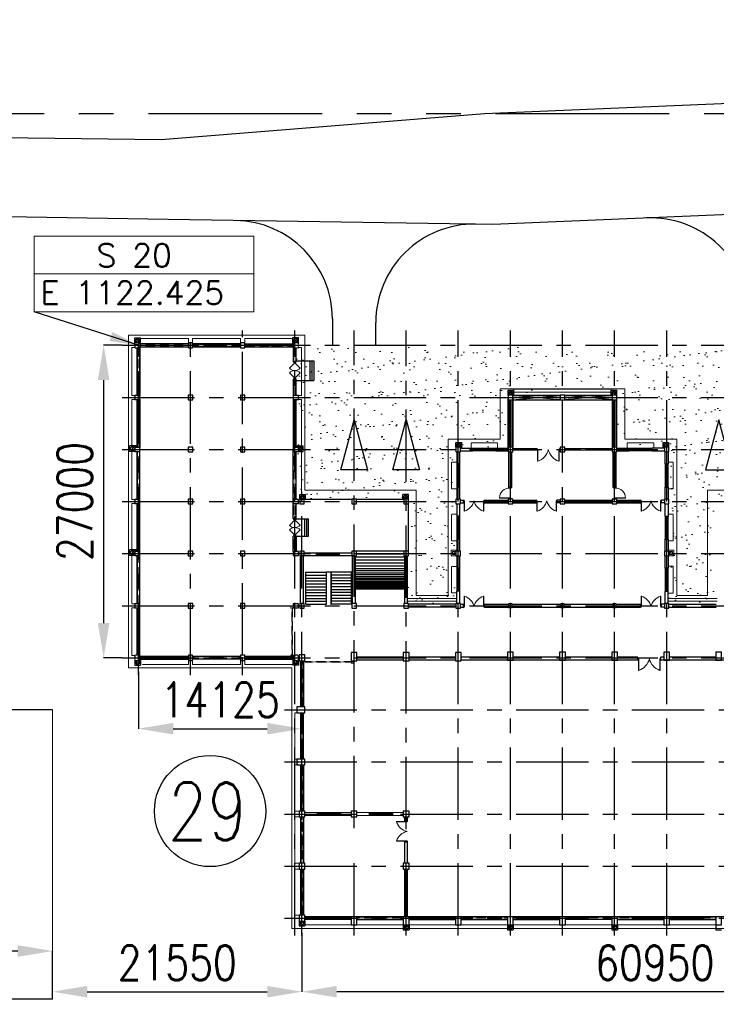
# Model space of a CAD drawing. Header units: inches. Extents: x -4968858 to -265257, y -220693 to 1871410.
# Tile 11 of 256: x -2194276 to -2134105, y 867905 to 952974. Entities that reach past the tile are written whole.
import ezdxf

# ---------------------------------------------------------------- set-up
doc = ezdxf.new("R2010")
doc.units = ezdxf.units.IN
doc.header["$MEASUREMENT"] = 0
doc.header["$PDSIZE"] = 0.25
for name, pattern in [('CENTERX2', [4, 2.5, -0.5, 0.5, -0.5]), ('CONTINOUS', [0]), ('DASHED', [0.75, 0.5, -0.25]), ('HIDDEN', [0.375, 0.25, -0.125]), ('PHANTOM', [2.5, 1.25, -0.25, 0.25, -0.25, 0.25, -0.25])]:
    doc.linetypes.add(name, pattern=pattern)
for name, color, linetype, lineweight in [('5', 6, 'Continuous', 25), ('CHAJJA', 2, 'DASHED', 13), ('DOOR', 9, 'Continuous', 0), ('fg', 6, 'HIDDEN', 13), ('GLEZING', 131, 'Continuous', 13), ('Level', 9, 'Continuous', 0), ('P', 250, 'Continuous', 100), ('plinth protection wall', 106, 'Continuous', 9), ('RS', 9, 'HIDDEN', 0), ('RWDP', 8, 'Continuous', 13), ('SCHEDULE', 7, 'Continuous', 9), ('Window', 9, 'Continuous', 0)]:
    doc.layers.add(name, color=color, linetype=linetype, lineweight=lineweight)
for name, color, linetype in [('DIM', 2, 'Continuous'), ('Existing Units', 253, 'Continuous'), ('GRID', 8, 'Continuous'), ('grid-20m', 53, 'Continuous'), ('HATCH', 9, 'Continuous'), ('RENF.', 6, 'Continuous'), ('text', 7, 'Continuous'), ('WALL', 6, 'Continuous')]:
    doc.layers.add(name, color=color, linetype=linetype)
doc.styles.add('ROMAND', font='romans.shx', dxfattribs={"height": 250})
doc.styles.add('ROMANS', font='romans.shx', dxfattribs={"width": 0.8})
doc.styles.add('RS', font='romans.shx')
doc.styles.get("Standard").update_dxf_attribs({"font": 'romans.shx', "height": 1000})
doc.dimstyles.get("Standard").update_dxf_attribs({"dimtxt": 0.18, "dimasz": 0.18, "dimexe": 0.18, "dimexo": 0.0625, "dimgap": 0.09, "dimtad": 0, "dimtih": 1, "dimtoh": 1, "dimdec": 4, "dimzin": 0, "dimdsep": 46, "dimtxsty": 'Standard', "dimcen": 0.09, "dimadec": 0, "dimazin": 0, "dimtfac": 1, "dimtdec": 4, "dimtofl": 0, "dimtmove": 0, "dimatfit": 3, "dimfxl": 0, "dimtolj": 1, "dimtzin": 0, "dimarcsym": 0})

# ---------------------------------------------------------------- blocks, each defined once
blk = doc.blocks.new('*D89')
at = {"color": 4, "linetype": 'ByBlock', "lineweight": -2}
for p, q in [((-2169892, 874062), (-2169892, 868993)), ((-2108942, 874062), (-2108942, 868993)), ((-2111942, 868993), (-2166892, 868993))]:
    blk.add_line(p, q, dxfattribs=at)
at = {"color": 4, "linetype": 'CONTINOUS', "lineweight": 15}
for points in [[(-2166892, 869493), (-2166892, 868493), (-2169892, 868993)], [(-2111942, 869493), (-2111942, 868493), (-2108942, 868993)]]:
    blk.add_solid(points, dxfattribs=at)
at = {"layer": 'Defpoints', "color": 0, "linetype": 'CONTINOUS', "lineweight": 15}
for p in [(-2169892, 874062), (-2108942, 874062), (-2169892, 868993)]:
    blk.add_point(p, dxfattribs=at)
at = {"color": 2, "linetype": 'CONTINOUS', "lineweight": 15, "insert": (-2139417, 871493), "char_height": 3000, "attachment_point": 5, "style": 'ROMANS'}
blk.add_mtext('\\A1;60950', dxfattribs=at)
blk = doc.blocks.new('*D123')
at = {"color": 4, "linetype": 'ByBlock', "lineweight": -2}
for p, q in [((-2241442, 868344), (-2241442, 872511)), ((-2194442, 872511), (-2238442, 872511)), ((-2191442, 868344), (-2191442, 872511))]:
    blk.add_line(p, q, dxfattribs=at)
at = {"color": 4, "linetype": 'CONTINOUS', "lineweight": 15}
for points in [[(-2238442, 873011), (-2238442, 872011), (-2241442, 872511)], [(-2194442, 873011), (-2194442, 872011), (-2191442, 872511)]]:
    blk.add_solid(points, dxfattribs=at)
at = {"layer": 'Defpoints', "color": 0, "linetype": 'CONTINOUS', "lineweight": 15}
for p in [(-2241442, 872511), (-2241442, 868344), (-2191442, 868344)]:
    blk.add_point(p, dxfattribs=at)
at = {"color": 2, "linetype": 'CONTINOUS', "lineweight": 15, "insert": (-2216442, 875011), "char_height": 3000, "attachment_point": 5, "style": 'ROMANS'}
blk.add_mtext('\\A1;50000', dxfattribs=at)
blk = doc.blocks.new('*D124')
at = {"color": 4, "linetype": 'ByBlock', "lineweight": -2}
for p, q in [((-2191442, 893344), (-2196622, 893344)), ((-2196622, 890344), (-2196622, 871344)), ((-2191442, 868344), (-2196622, 868344))]:
    blk.add_line(p, q, dxfattribs=at)
at = {"color": 4, "linetype": 'CONTINOUS', "lineweight": 15}
for points in [[(-2197122, 890344), (-2196122, 890344), (-2196622, 893344)], [(-2197122, 871344), (-2196122, 871344), (-2196622, 868344)]]:
    blk.add_solid(points, dxfattribs=at)
at = {"layer": 'Defpoints', "color": 0, "linetype": 'CONTINOUS', "lineweight": 15}
for p in [(-2191442, 893344), (-2196622, 868344), (-2191442, 868344)]:
    blk.add_point(p, dxfattribs=at)
at = {"color": 2, "linetype": 'CONTINOUS', "lineweight": 15, "insert": (-2199122, 880844), "char_height": 3000, "attachment_point": 5, "rotation": 90, "style": 'ROMANS'}
blk.add_mtext('\\A1;25000', dxfattribs=at)
blk = doc.blocks.new('*D125')
at = {"color": 4, "linetype": 'ByBlock', "lineweight": -2}
for p, q in [((-2184017, 896625), (-2184017, 891716)), ((-2169892, 892516), (-2169892, 891716)), ((-2181017, 891717), (-2172892, 891717))]:
    blk.add_line(p, q, dxfattribs=at)
at = {"color": 4, "linetype": 'CONTINOUS', "lineweight": 15}
for points in [[(-2181017, 892217), (-2181017, 891217), (-2184017, 891717)], [(-2172892, 892217), (-2172892, 891217), (-2169892, 891717)]]:
    blk.add_solid(points, dxfattribs=at)
at = {"layer": 'Defpoints', "color": 0, "linetype": 'CONTINOUS', "lineweight": 15}
for p in [(-2184017, 896625), (-2169892, 892516), (-2169892, 891717)]:
    blk.add_point(p, dxfattribs=at)
at = {"color": 2, "linetype": 'CONTINOUS', "lineweight": 15, "insert": (-2176955, 894217), "char_height": 3000, "attachment_point": 5, "style": 'ROMANS'}
blk.add_mtext('\\A1;14125', dxfattribs=at)
blk = doc.blocks.new('*D126')
at = {"color": 4, "linetype": 'ByBlock', "lineweight": -2}
for p, q in [((-2185415, 924844), (-2187025, 924844)), ((-2187025, 921844), (-2187025, 900844)), ((-2185415, 897844), (-2187025, 897844))]:
    blk.add_line(p, q, dxfattribs=at)
at = {"color": 4, "linetype": 'CONTINOUS', "lineweight": 15}
for points in [[(-2187525, 921844), (-2186525, 921844), (-2187025, 924844)], [(-2187525, 900844), (-2186525, 900844), (-2187025, 897844)]]:
    blk.add_solid(points, dxfattribs=at)
at = {"layer": 'Defpoints', "color": 0, "linetype": 'CONTINOUS', "lineweight": 15}
for p in [(-2185415, 924844), (-2187025, 897844), (-2185415, 897844)]:
    blk.add_point(p, dxfattribs=at)
at = {"color": 2, "linetype": 'CONTINOUS', "lineweight": 15, "insert": (-2189525, 911344), "char_height": 3000, "attachment_point": 5, "rotation": 90, "style": 'ROMANS'}
blk.add_mtext('\\A1;27000', dxfattribs=at)
blk = doc.blocks.new('*D127')
at = {"color": 4, "linetype": 'ByBlock', "lineweight": -2}
for p, q in [((-2191442, 868344), (-2191442, 868994)), ((-2188442, 868993), (-2172892, 868993)), ((-2169892, 868994), (-2169892, 868994))]:
    blk.add_line(p, q, dxfattribs=at)
at = {"color": 4, "linetype": 'CONTINOUS', "lineweight": 15}
for points in [[(-2188442, 869493), (-2188442, 868493), (-2191442, 868993)], [(-2172892, 869493), (-2172892, 868493), (-2169892, 868993)]]:
    blk.add_solid(points, dxfattribs=at)
at = {"layer": 'Defpoints', "color": 0, "linetype": 'CONTINOUS', "lineweight": 15}
for p in [(-2169892, 868993), (-2169892, 868993), (-2191442, 868344)]:
    blk.add_point(p, dxfattribs=at)
at = {"color": 2, "linetype": 'CONTINOUS', "lineweight": 15, "insert": (-2180667, 871493), "char_height": 3000, "attachment_point": 5, "style": 'ROMANS'}
blk.add_mtext('\\A1;21550', dxfattribs=at)
blk = doc.blocks.new('900')
for p, q in [((-900, 0), (-848, 0)), ((-900, 0), (-900, -103)), ((-848, -103), (-848, 0)), ((0, 0), (-52, 0)), ((-52, -103), (-52, 0)), ((0, 0), (0, -103)), ((-900, -103), (-848, -103)), ((-79, -52), (-79, -900)), ((-79, -52), (-52, -52)), ((0, -103), (-52, -103)), ((-52, -103), (-52, -900)), ((-52, -900), (-79, -900))]:
    blk.add_line(p, q)
at = {"extrusion": (0, 0, -1)}
blk.add_arc((72, -124), 776, 270.44329, 1.53223, dxfattribs=at)
blk = doc.blocks.new('1200')
for p, q in [((-1200, 69), (-1131, 69)), ((-1131, 69), (-1131, -69)), ((0, 69), (-69, 69)), ((-69, 69), (-69, -69)), ((0, -69), (0, 69)), ((-1200, -69), (-1131, -69)), ((0, -69), (-69, -69))]:
    blk.add_line(p, q)
at = {"linetype": 'Continuous', "lineweight": -3}
blk.add_line((-1200, -69), (-1200, 69), dxfattribs=at)
at = {"ltscale": 10}
for p, q in [((-1131, 0), (-755, 374)), ((-1131, 0), (-757, -376)), ((-69, 0), (-445, 374)), ((-69, 0), (-443, -376))]:
    blk.add_line(p, q, dxfattribs=at)
for centre, start, end in [((-1131, 0), 314.84394, 44.84456), ((-69, 0), 135.1559, 225.15559)]:
    blk.add_arc(centre, 531, start, end, dxfattribs=at)
blk = doc.blocks.new('*O8686')
at = {"layer": 'SCHEDULE', "color": 253, "linetype": 'Continuous'}
for p, q in [((-1000, 529), (-942, 529)), ((-1000, 529), (-1000, 414)), ((-1000, 414), (-942, 414)), ((-942, 529), (-942, 414)), ((-912, 471), (-942, 471)), ((-942, 414), (-942, -529)), ((-912, 471), (-912, -529)), ((912, 471), (912, -529)), ((912, 471), (942, 471)), ((1000, 529), (942, 529)), ((942, 529), (942, 414)), ((1000, 414), (942, 414)), ((942, 414), (942, -529)), ((1000, 414), (1000, 529)), ((-942, -529), (-912, -529)), ((942, -529), (912, -529))]:
    blk.add_line(p, q, dxfattribs=at)
for centre, start, end in [((-1344, 781), 288.23273, 347.00637), ((1344, 781), 192.99363, 251.76727)]:
    blk.add_arc(centre, 1379, start, end, dxfattribs=at)
blk = doc.blocks.new('DINP1')
at = {"layer": 'SCHEDULE', "color": 253, "linetype": 'Continuous'}
blk.add_blockref('*O8686', (1000, -471.2625), dxfattribs=at)
blk = doc.blocks.new('DOOR2000')
at = {"layer": 'SCHEDULE', "color": 7, "linetype": 'Continuous'}
blk.add_blockref('DINP1', (-1000, 0), dxfattribs=at)
blk = doc.blocks.new('A$C5FA00455')
at = {"layer": 'GLEZING'}
h = blk.add_hatch(dxfattribs=at)
h.set_pattern_fill('AR-SAND', color=256, scale=1000, angle=180, style=0)
h.set_pattern_definition([(217.5, (871918.1, 444928.8), (62.9934, -1926.8238), [0, -1520, 0, -1700, 0, -1625]), (187.5, (871918, 444928.8), (-1769.777, -2822.146), [0, -820, 0, -1370, 0, -525]), (147.5, (873148.1, 444928.8), (-3114.142, -5.659), [0, -500, 0, -1800, 0, -2350]), (137.5, (873148, 444928.8), (-3006.1266, -877.6756), [0, -250, 0, -1180, 0, -1350])])
h.paths.add_polyline_path([(59950, -125), (59950, -13150), (59250, -13150), (58800, -13150), (49900, -13150), (49900, -22275), (45750, -22275), (45750, -8860), (45400, -8875), (41350, -8875), (41350, -4275), (31900, -4275), (31900, -4725), (31900, -8875), (27850, -8775), (27400, -8775), (27400, -22275), (23250, -22275), (23350, -13275), (13625, -13275), (13625, -200)])
at = {"layer": '5', "color": 6, "linetype": 'ByBlock'}
for p, q in [((32275, -22350), (31975, -22350)), ((31975, -22350), (31975, -22650)), ((31975, -22650), (32275, -22650)), ((32275, -22650), (32275, -22350)), ((36775, -22350), (36475, -22350)), ((36475, -22350), (36475, -22650)), ((36475, -22650), (36775, -22650)), ((36775, -22650), (36775, -22350)), ((41275, -22350), (40975, -22350)), ((40975, -22350), (40975, -22650)), ((40975, -22650), (41275, -22650)), ((41275, -22650), (41275, -22350))]:
    blk.add_line(p, q, dxfattribs=at)
at = {"layer": 'CHAJJA', "ltscale": 75}
for p, q in [((4325, 575), (175, 575)), ((4325, 225), (4325, 575)), ((8825, 575), (4675, 575)), ((4675, 225), (4675, 575)), ((8825, 200), (8825, 575)), ((13325, 575), (9175, 575)), ((9175, 200), (9175, 575)), ((-575, -200), (-575, -4325)), ((-325, -200), (-575, -200)), ((14075, -200), (14075, -4325)), ((-325, -4325), (-575, -4325)), ((-575, -4675), (-575, -8675)), ((-325, -4675), (-575, -4675)), ((14075, -4675), (14075, -8675)), ((28725, -8875), (28725, -8425)), ((28725, -8425), (31025, -8425)), ((31025, -8875), (31025, -8425)), ((42225, -8875), (42225, -8425)), ((42225, -8425), (44525, -8425)), ((44525, -8875), (44525, -8425)), ((-575, -9175), (-575, -13325)), ((14075, -9175), (14075, -12885)), ((27500, -10100), (27050, -10100)), ((27050, -12400), (27050, -10100)), ((45750, -10100), (46200, -10100)), ((46200, -12400), (46200, -10100)), ((27500, -12400), (27050, -12400)), ((45750, -12400), (46200, -12400)), ((-325, -13325), (-575, -13325)), ((-575, -13675), (-575, -17675)), ((-325, -13675), (-575, -13675)), ((27500, -14600), (27050, -14600)), ((27050, -16900), (27050, -14600)), ((45750, -14600), (46200, -14600)), ((46200, -16900), (46200, -14600)), ((27500, -16900), (27050, -16900)), ((45750, -16900), (46200, -16900)), ((-575, -18175), (-575, -22325)), ((-325, -18175), (-575, -18175)), ((27500, -19100), (27050, -19100)), ((27050, -21400), (27050, -19100)), ((45750, -19075), (46200, -19075)), ((46200, -21425), (46200, -19075)), ((27500, -21400), (27050, -21400)), ((45750, -21425), (46200, -21425)), ((-325, -22325), (-575, -22325)), ((-575, -22675), (-575, -26800)), ((-325, -22675), (-575, -22675)), ((-325, -26800), (-575, -26800)), ((4325, -27200), (4325, -27575)), ((4675, -27200), (4675, -27575)), ((8825, -27200), (8825, -27575)), ((4325, -27575), (325, -27575)), ((8825, -27575), (4675, -27575)), ((9175, -27225), (9175, -27575)), ((13325, -27575), (9175, -27575)), ((13500, -31750), (13500, -35750)), ((13675, -31750), (13500, -31750)), ((13675, -35750), (13500, -35750)), ((13500, -36250), (13500, -40250)), ((14000, -36250), (13500, -36250)), ((13875, -40250), (13500, -40250)), ((13875, -40750), (13500, -40750)), ((13500, -40760), (13500, -44750)), ((14000, -44750), (13500, -44750)), ((13500, -45250), (13500, -49250)), ((14000, -45250), (13500, -45250)), ((13875, -49250), (13500, -49250)), ((14375, -50075), (22875, -50075)), ((23375, -50075), (27625, -50075)), ((27625, -50075), (31875, -50075)), ((32375, -50075), (36625, -50075)), ((36375, -50075), (40875, -50075)), ((41375, -50075), (45625, -50075)), ((45375, -50075), (49875, -50075))]:
    blk.add_line(p, q, dxfattribs=at)
at = {"layer": 'CHAJJA', "ltscale": 150}
for p, q in [((13825, -200), (14075, -200)), ((13825, -4325), (14075, -4325)), ((13825, -4675), (14075, -4675))]:
    blk.add_line(p, q, dxfattribs=at)
at = {"layer": 'DIM'}
for points in [[(31925, -4700), (32325, -4700), (32325, -4300), (31925, -4300)], [(36425, -4700), (36825, -4700), (36825, -4300), (36425, -4300)], [(40925, -4700), (41325, -4700), (41325, -4300), (40925, -4300)], [(27425, -9200), (27825, -9200), (27825, -8800), (27425, -8800)], [(31925, -9200), (32325, -9200), (32325, -8800), (31925, -8800)], [(36425, -9200), (36825, -9200), (36825, -8800), (36425, -8800)], [(40925, -9200), (41325, -9200), (41325, -8800), (40925, -8800)], [(45425, -9200), (45825, -9200), (45825, -8800), (45425, -8800)], [(13925, -13700), (14325, -13700), (14325, -13300), (13925, -13300)], [(18425, -13700), (18825, -13700), (18825, -13300), (18425, -13300)], [(22925, -13700), (23325, -13700), (23325, -13300), (22925, -13300)], [(27425, -13700), (27825, -13700), (27825, -13300), (27425, -13300)], [(31925, -13700), (32325, -13700), (32325, -13300), (31925, -13300)], [(36425, -13700), (36825, -13700), (36825, -13300), (36425, -13300)], [(40925, -13700), (41325, -13700), (41325, -13300), (40925, -13300)], [(45425, -13700), (45825, -13700), (45825, -13300), (45425, -13300)], [(13925, -18200), (14325, -18200), (14325, -17800), (13925, -17800)], [(18425, -18200), (18825, -18200), (18825, -17800), (18425, -17800)], [(22925, -18200), (23325, -18200), (23325, -17800), (22925, -17800)], [(27425, -18200), (27825, -18200), (27825, -17800), (27425, -17800)], [(45425, -18200), (45825, -18200), (45825, -17800), (45425, -17800)], [(13925, -22700), (14325, -22700), (14325, -22300), (13925, -22300)], [(18425, -22700), (18825, -22700), (18825, -22300), (18425, -22300)], [(22925, -22700), (23325, -22700), (23325, -22300), (22925, -22300)], [(27425, -22700), (27825, -22700), (27825, -22300), (27425, -22300)], [(45425, -22700), (45825, -22700), (45825, -22300), (45425, -22300)]]:
    blk.add_lwpolyline(points, close=True, dxfattribs=at)
at = {"layer": 'fg', "ltscale": 75}
for p, q in [((4325, 50), (125, 50)), ((4675, 50), (8825, 50)), ((9175, 50), (13375, 50)), ((-50, -4325), (-50, -225)), ((50, -4325), (50, -225)), ((4325, -50), (125, -50)), ((4675, -50), (8825, -50)), ((9175, -50), (13375, -50)), ((13450, -1432), (13450, -225)), ((13550, -1432), (13550, -225)), ((13450, -4325), (13450, -2932)), ((13550, -4325), (13550, -2932)), ((-50, -8825), (-50, -4675)), ((50, -8825), (50, -4675)), ((13450, -8825), (13450, -4675)), ((13550, -8825), (13550, -4675)), ((-50, -13325), (-50, -9175)), ((50, -13325), (50, -9175)), ((13450, -13325), (13450, -9175)), ((13550, -13325), (13550, -9175)), ((32325, -8981), (34400, -8981)), ((32325, -9019), (34400, -9019)), ((40925, -8981), (36825, -8981)), ((40925, -9019), (36825, -9019)), ((-50, -17800), (-50, -13675)), ((50, -17800), (50, -13675)), ((13450, -15000), (13450, -13675)), ((13550, -15000), (13550, -13675)), ((13450, -17825), (13450, -16500)), ((13550, -17825), (13550, -16500)), ((-50, -22325), (-50, -18175)), ((50, -22325), (50, -18175)), ((-50, -26775), (-50, -22675)), ((50, -26775), (50, -22675)), ((125, -26950), (4325, -26950)), ((125, -27050), (4325, -27050)), ((4675, -26950), (8825, -26950)), ((4675, -27050), (8825, -27050)), ((9175, -26950), (13375, -26950)), ((9175, -27050), (13375, -27050)), ((14075, -31250), (14075, -27250)), ((14175, -31250), (14175, -27250)), ((14075, -35750), (14075, -31750)), ((14175, -35750), (14175, -31750)), ((14075, -40250), (14075, -36260)), ((14175, -40250), (14175, -36260)), ((14075, -44750), (14075, -40750)), ((14175, -44750), (14175, -40750)), ((14075, -49250), (14075, -45250)), ((14175, -49250), (14175, -45250)), ((18325, -49450), (14375, -49450)), ((18325, -49550), (14375, -49550)), ((22875, -49450), (18925, -49450)), ((22875, -49550), (18925, -49550)), ((27324, -49450), (23375, -49450)), ((27324, -49550), (23375, -49550)), ((31875, -49450), (27925, -49450)), ((31875, -49550), (27925, -49550)), ((36325, -49450), (32375, -49450)), ((36325, -49550), (32375, -49550)), ((40875, -49450), (36925, -49450)), ((40875, -49550), (36925, -49550)), ((45325, -49450), (41375, -49450)), ((45325, -49550), (41375, -49550)), ((49875, -49450), (45925, -49450)), ((49875, -49550), (45925, -49550))]:
    blk.add_line(p, q, dxfattribs=at)
for points in [[(13312, -26850), (13312, -22650), (13238, -22650), (13238, -26850)], [(18475, -27312), (14381, -27312), (14381, -27387), (18475, -27387)]]:
    blk.add_lwpolyline(points, close=True, dxfattribs=at)
at = {"layer": 'GLEZING', "color": 1}
for p, q in [((10937, 125), (11737, -125)), ((11737, 125), (10937, -125))]:
    blk.add_line(p, q, dxfattribs=at)
at = {"layer": 'GLEZING'}
for p, q in [((32425, -3885), (32425, -3800)), ((40825, -3885), (40825, -3800)), ((27010, -18200), (27010, -17700)), ((27010, -17700), (27500, -17700)), ((27125, -18085), (27125, -17815)), ((27125, -17815), (27425, -17815)), ((46240, -17700), (45750, -17700)), ((46125, -17815), (45825, -17815)), ((46125, -18085), (46125, -17815)), ((46240, -18200), (46240, -17700)), ((27425, -18200), (27010, -18200)), ((27425, -18085), (27125, -18085)), ((45825, -18085), (46125, -18085)), ((45825, -18200), (46240, -18200)), ((14375, -40375), (18375, -40375)), ((14375, -40625), (18375, -40625)), ((18875, -40375), (22875, -40375)), ((18875, -40625), (22875, -40625)), ((18325, -49375), (18325, -49625)), ((18925, -49375), (18925, -49625)), ((27324, -49375), (27324, -49625)), ((27925, -49373), (27925, -49623)), ((36325, -49375), (36325, -49625)), ((36926, -49373), (36926, -49623)), ((45325, -49375), (45325, -49625)), ((45926, -49373), (45926, -49623))]:
    blk.add_line(p, q, dxfattribs=at)
at = {"layer": 'GLEZING', "linetype": 'ByBlock', "ltscale": 25}
for p, q in [((32325, -8931), (34400, -8931)), ((32325, -9069), (34400, -9069)), ((34400, -9069), (34400, -8931)), ((40925, -8931), (36825, -8931)), ((40925, -9069), (36825, -9069))]:
    blk.add_line(p, q, dxfattribs=at)
at = {"layer": 'GLEZING', "color": 1}
for points in [[(10937, -125), (11737, -125), (11737, 125), (10937, 125)], [(32100, -12275), (32100, -9225), (32150, -9225), (32150, -12275)], [(41100, -12275), (41100, -9225), (41150, -9225), (41150, -12275)], [(32350, -13525), (34370, -13525), (34370, -13475), (32350, -13475)], [(40900, -13525), (36850, -13525), (36850, -13475), (40900, -13475)]]:
    blk.add_lwpolyline(points, close=True, dxfattribs=at)
at = {"layer": 'GRID', "linetype": 'CENTERX2', "ltscale": 2500}
for p, q in [((0, -28500), (0, 1281)), ((4500, -28500), (4500, 1281)), ((9000, -26805), (9000, 1281)), ((13500, -51000), (13500, 1281)), ((18625, -41722), (18625, 1281)), ((23125, -41808), (23125, 1281)), ((27625, -51000), (27625, 1281)), ((32125, -51000), (32125, 1281)), ((36625, -51000), (36625, 1281)), ((41125, -51000), (41125, 1281)), ((45625, -51000), (45625, 1281)), ((-1398, 0), (76575, 0)), ((-1398, -4500), (76575, -4500)), ((-1398, -9000), (76575, -9000)), ((14125, -51000), (14125, -12665)), ((-1398, -13500), (76575, -13500)), ((-1398, -18000), (76575, -18000)), ((-1398, -22500), (76575, -22500)), ((-1398, -27000), (76575, -27000)), ((9000, -28500), (9000, -26941)), ((12625, -31500), (76575, -31500)), ((12625, -36000), (76575, -36000)), ((12625, -40500), (76575, -40500)), ((18625, -51000), (18625, -43831)), ((23125, -51000), (23125, -43852)), ((12625, -45000), (76575, -45000)), ((12625, -49500), (76575, -49500))]:
    blk.add_line(p, q, dxfattribs=at)
at = {"layer": 'HATCH'}
for p, q in [((13625, -1332), (15147, -1332)), ((14815, -1332), (14815, -3032)), ((14981, -1332), (14981, -3032)), ((15147, -1332), (15147, -3032)), ((13625, -3032), (15147, -3032)), ((31925, -9000), (31925, -4500)), ((32000, -4700), (32000, -8800)), ((32250, -4700), (32250, -8800)), ((32325, -4300), (36425, -4300)), ((36425, -4700), (32325, -4300)), ((32325, -4700), (36425, -4300)), ((32325, -4500), (32325, -8800)), ((32325, -4700), (36425, -4700)), ((32350, -4475), (36400, -4475)), ((36825, -4300), (40925, -4300)), ((40925, -4700), (36825, -4300)), ((40925, -4300), (36825, -4700)), ((36825, -4700), (40925, -4700)), ((36850, -4475), (40900, -4475)), ((40925, -4700), (40925, -8800)), ((41025, -4700), (41025, -8800)), ((41225, -4700), (41225, -8800)), ((41325, -8800), (41325, -4700)), ((13625, -15000), (14697, -15000)), ((14365, -16500), (14365, -15000)), ((14531, -16500), (14531, -15000)), ((14697, -16500), (14697, -15000)), ((13625, -16500), (14697, -16500)), ((22925, -17800), (18825, -17800)), ((23000, -18305), (18750, -18305)), ((23000, -18565), (18750, -18565)), ((22800, -18045), (18850, -18045)), ((23000, -18825), (18750, -18825)), ((23000, -19085), (18750, -19085)), ((23000, -19305), (18750, -19305)), ((23000, -19495), (18750, -19495)), ((14450, -22365), (14450, -19615)), ((14450, -19615), (16200, -19615)), ((14450, -19865), (16200, -19865)), ((14450, -20115), (16200, -20115)), ((14450, -20365), (16200, -20365)), ((16650, -19595), (16200, -19595)), ((16200, -19595), (16200, -22385)), ((16630, -19615), (16220, -19615)), ((16220, -19615), (16220, -22385)), ((18400, -19615), (16350, -19615)), ((16630, -19615), (16630, -22385)), ((16650, -19595), (16650, -22385)), ((18400, -19865), (16650, -19865)), ((18400, -20115), (16650, -20115)), ((18400, -20365), (16650, -20365)), ((18400, -22365), (18400, -19615)), ((23000, -19685), (18750, -19685)), ((23000, -19845), (18750, -19845)), ((23000, -20005), (18750, -20005)), ((23000, -20135), (18750, -20135)), ((23000, -20257), (18750, -20257)), ((23000, -20395), (18750, -20395)), ((14450, -20615), (16200, -20615)), ((14450, -20865), (16200, -20865)), ((14450, -21115), (16200, -21115)), ((18400, -20615), (16650, -20615)), ((18400, -20865), (16650, -20865)), ((18400, -21115), (16650, -21115)), ((23000, -20485), (18750, -20485)), ((23000, -20575), (18750, -20575)), ((23000, -20665), (18750, -20665)), ((23000, -20755), (18750, -20755)), ((23000, -20815), (18750, -20815)), ((23000, -20875), (18750, -20875)), ((23000, -20935), (18750, -20935)), ((23000, -20995), (18750, -20995)), ((23000, -21035), (18750, -21035)), ((23000, -21075), (18750, -21075)), ((14450, -21365), (16200, -21365)), ((14450, -21615), (16200, -21615)), ((14450, -21865), (16200, -21865)), ((14450, -22115), (16200, -22115)), ((18400, -21365), (16650, -21365)), ((18400, -21615), (16650, -21615)), ((18400, -21865), (16650, -21865)), ((18400, -22115), (16650, -22115)), ((14450, -22365), (16200, -22365)), ((16200, -22385), (16220, -22385)), ((16650, -22385), (16630, -22385)), ((18400, -22365), (16650, -22365)), ((27400, -22365), (23350, -22365)), ((27400, -22615), (23350, -22615)), ((45850, -22365), (49900, -22365)), ((45850, -22615), (49900, -22615))]:
    blk.add_line(p, q, dxfattribs=at)
for points in [[(17466, -10765), (18623, -6429), (19780, -10765)], [(21962, -10765), (23119, -6429), (24276, -10765)], [(51281, -10765), (50124, -6429), (48967, -10765)]]:
    blk.add_lwpolyline(points, close=True, dxfattribs=at)
at = {"layer": 'plinth protection wall'}
for p, q in [((-875, 875), (14375, 875)), ((-875, -27875), (-875, 875)), ((14375, -12525), (14375, 875)), ((31250, -3775), (42000, -3775)), ((31250, -3775), (31250, -8125)), ((32425, -3800), (36425, -3800)), ((32425, -4050), (36425, -4050)), ((36425, -3800), (40825, -3800)), ((36425, -4050), (40825, -4050)), ((42000, -3775), (42000, -8125)), ((26750, -8125), (26750, -21615)), ((26750, -8125), (31250, -8125)), ((42000, -8125), (46500, -8125)), ((46500, -8125), (46500, -21615)), ((14375, -12525), (24000, -12525)), ((24000, -21615), (24000, -12525)), ((49150, -21615), (49150, -12525)), ((49150, -12525), (59200, -12525)), ((27500, -21865), (23250, -21865)), ((27500, -22115), (23250, -22115)), ((26750, -21615), (24000, -21615)), ((45750, -21865), (50000, -21865)), ((45750, -22115), (50000, -22115)), ((46500, -21615), (49150, -21615)), ((13250, -27875), (-875, -27875)), ((13250, -27875), (13250, -50375)), ((13250, -50375), (60000, -50375))]:
    blk.add_line(p, q, dxfattribs=at)
at = {"layer": 'RENF.', "linetype": 'HIDDEN'}
for points in [[(-325, -225), (125, -225), (125, 225), (-325, 225)], [(13375, -225), (13825, -225), (13825, 225), (13375, 225)], [(-325, -27225), (125, -27225), (125, -26775), (-325, -26775)], [(13375, -27225), (13825, -27225), (13825, -26775), (13375, -26775)]]:
    blk.add_lwpolyline(points, close=True, dxfattribs=at)
at = {"layer": 'RENF.'}
for points in [[(4675, 225), (4325, 225), (4325, -225), (4675, -225)], [(9175, 225), (8825, 225), (8825, -225), (9175, -225)], [(-325, -4325), (-325, -4675), (125, -4675), (125, -4325)], [(4300, -4700), (4700, -4700), (4700, -4300), (4300, -4300)], [(8800, -4700), (9200, -4700), (9200, -4300), (8800, -4300)], [(13375, -4325), (13375, -4675), (13825, -4675), (13825, -4325)], [(-325, -8825), (-325, -9175), (125, -9175), (125, -8825)], [(4300, -9200), (4700, -9200), (4700, -8800), (4300, -8800)], [(8800, -9200), (9200, -9200), (9200, -8800), (8800, -8800)], [(13375, -8825), (13375, -9175), (13825, -9175), (13825, -8825)], [(-325, -13325), (-325, -13675), (125, -13675), (125, -13325)], [(4300, -13700), (4700, -13700), (4700, -13300), (4300, -13300)], [(8800, -13700), (9200, -13700), (9200, -13300), (8800, -13300)], [(13375, -13325), (13375, -13675), (13825, -13675), (13825, -13325)], [(-325, -17825), (-325, -18175), (125, -18175), (125, -17825)], [(4300, -18200), (4700, -18200), (4700, -17800), (4300, -17800)], [(8800, -18200), (9200, -18200), (9200, -17800), (8800, -17800)], [(13375, -17825), (13375, -18175), (13825, -18175), (13825, -17825)], [(-325, -22325), (-325, -22675), (125, -22675), (125, -22325)], [(4300, -22700), (4700, -22700), (4700, -22300), (4300, -22300)], [(8800, -22700), (9200, -22700), (9200, -22300), (8800, -22300)], [(13375, -22325), (13375, -22675), (13825, -22675), (13825, -22325)], [(4675, -26775), (4325, -26775), (4325, -27225), (4675, -27225)], [(9175, -26775), (8825, -26775), (8825, -27225), (9175, -27225)], [(13875, -27250), (14375, -27250), (14375, -26750), (13875, -26750)], [(18375, -26550), (18375, -27250), (18875, -27250), (18875, -26550)], [(22875, -26550), (22875, -27250), (23375, -27250), (23375, -26550)], [(27375, -26550), (27375, -27250), (27875, -27250), (27875, -26550)], [(31875, -26500), (31875, -27200), (32375, -27200), (32375, -26500)], [(36375, -26500), (36375, -27200), (36875, -27200), (36875, -26500)], [(40875, -26500), (40875, -27200), (41375, -27200), (41375, -26500)], [(45375, -26500), (45375, -27200), (45875, -27200), (45875, -26500)], [(49875, -26500), (49875, -27200), (50375, -27200), (50375, -26500)], [(13675, -31750), (14375, -31750), (14375, -31250), (13675, -31250)], [(13675, -36250), (14375, -36250), (14375, -35750), (13675, -35750)], [(13875, -40750), (14375, -40750), (14375, -40250), (13875, -40250)], [(18375, -40750), (18875, -40750), (18875, -40250), (18375, -40250)], [(22875, -40750), (23375, -40750), (23375, -40250), (22875, -40250)], [(13875, -45250), (14375, -45250), (14375, -44750), (13875, -44750)], [(22875, -45250), (23375, -45250), (23375, -44750), (22875, -44750)], [(13875, -49750), (14375, -49750), (14375, -49250), (13875, -49250)], [(18375, -49375), (18375, -50075), (18875, -50075), (18875, -49375)], [(22875, -49375), (22875, -50075), (23375, -50075), (23375, -49375)], [(27375, -49375), (27375, -50075), (27875, -50075), (27875, -49375)], [(31875, -49375), (31875, -50075), (32375, -50075), (32375, -49375)], [(36375, -49375), (36375, -50075), (36875, -50075), (36875, -49375)], [(40875, -49375), (40875, -50075), (41375, -50075), (41375, -49375)], [(45375, -49375), (45375, -50075), (45875, -50075), (45875, -49375)], [(49875, -49375), (49875, -50075), (50375, -50075), (50375, -49375)]]:
    blk.add_lwpolyline(points, close=True, dxfattribs=at)
at = {"layer": 'RS', "linetype": 'ByBlock', "ltscale": 20}
for points in [[(13375, -22550), (13175, -22550), (13175, -22750)], [(13375, -26950), (13175, -26950), (13175, -26750)], [(18575, -27250), (18575, -27450), (18375, -27450)]]:
    blk.add_lwpolyline(points, dxfattribs=at)
at = {"layer": 'RWDP'}
for centre in [(-66, 340), (13553, 353), (32153, -4150), (41106, -4150), (-450, -8937), (13950, -8963), (27651, -8675), (45605, -8677), (14189, -13175), (23100, -13175), (-450, -17937), (27300, -17989), (45950, -17968), (-83, -27355), (13573, -27350), (14125, -49825), (23125, -50200), (32125, -50200), (41125, -50200)]:
    blk.add_circle(centre, 75, dxfattribs=at)
at = {"layer": 'WALL'}
for p, q in [((-325, 640), (175, 640)), ((-325, 225), (-325, 640)), ((-210, 525), (60, 525)), ((-210, 225), (-210, 525)), ((60, 225), (60, 525)), ((4325, 125), (125, 125)), ((175, 125), (175, 640)), ((175, 225), (175, 640)), ((4675, 125), (8825, 125)), ((8825, 125), (4675, 125)), ((9175, 125), (13375, 125)), ((13325, 675), (13825, 675)), ((13325, 125), (13325, 675)), ((13325, 225), (13325, 675)), ((13440, 560), (13710, 560)), ((13440, 225), (13440, 560)), ((13710, 225), (13710, 560)), ((13825, 225), (13825, 675)), ((-125, -4325), (-125, -225)), ((125, -125), (4325, -125)), ((125, -200), (125, -4325)), ((4675, -125), (8825, -125)), ((8825, -125), (4675, -125)), ((9175, -125), (13375, -125, 0)), ((13375, -200), (13375, -1432)), ((13625, -1432), (13625, -225)), ((13625, -1432), (13375, -1432)), ((13625, -2932), (13375, -2932)), ((13375, -2932), (13375, -4500)), ((13625, -4325), (13625, -2932)), ((31925, -3885), (32425, -3885)), ((31925, -4300), (31925, -3885)), ((32040, -4000), (32310, -4000)), ((32040, -4300), (32040, -4000)), ((32310, -4300), (32310, -4000)), ((32425, -4300), (32425, -3885)), ((40825, -3885), (41325, -3885)), ((40825, -4300), (40825, -3885)), ((40940, -4000), (41210, -4000)), ((40940, -4300), (40940, -4000)), ((41210, -4300), (41210, -4000)), ((41325, -4300), (41325, -3885)), ((-125, -8825), (-125, -4675)), ((125, -4675), (125, -8825)), ((13375, -4500), (13375, -9000)), ((13625, -8825), (13625, -4675)), ((27425, -8385), (27925, -8385)), ((27425, -8800), (27425, -8385)), ((27540, -8500), (27810, -8500)), ((27540, -8800), (27540, -8500)), ((27810, -8800), (27810, -8500)), ((27925, -8875), (27925, -8385)), ((45325, -8385), (45825, -8385)), ((45325, -8875), (45325, -8385)), ((45440, -8500), (45710, -8500)), ((45440, -8800), (45440, -8500)), ((45710, -8800), (45710, -8500)), ((45825, -8800), (45825, -8385)), ((-775, -9175), (-775, -8675)), ((-125, -8675), (-775, -8675)), ((-325, -9175), (-775, -9175)), ((-660, -9060), (-660, -8790)), ((-125, -8790), (-660, -8790)), ((-325, -9060), (-660, -9060)), ((-125, -8790), (-575, -8790)), ((-125, -13325), (-125, -9175)), ((125, -13325), (125, -9175)), ((13375, -13500), (13375, -9000)), ((13625, -8675), (14240, -8675)), ((13625, -8790), (14125, -8790)), ((13625, -13325), (13625, -9175)), ((13825, -9060), (14125, -9060)), ((13825, -9175), (14240, -9175)), ((14125, -9060), (14125, -8790)), ((14240, -9175), (14240, -8675)), ((27500, -9200), (27500, -10250)), ((27750, -10250), (27750, -9200)), ((27825, -8875), (28875, -8875)), ((27825, -9125), (28875, -9125)), ((28875, -9125), (28875, -8875)), ((30875, -8875), (31925, -8875)), ((30875, -9125), (30875, -8875)), ((30875, -9125), (31925, -9125)), ((32000, -12275), (32000, -9200)), ((32250, -12275), (32250, -9200)), ((41000, -12275), (41000, -9200)), ((41250, -12275), (41250, -9200)), ((41325, -8875), (42375, -8875)), ((41325, -9125), (42375, -9125)), ((42375, -9125), (42375, -8875)), ((44375, -9125), (44375, -8875)), ((45425, -8875), (44375, -8875)), ((44375, -9125), (45425, -9125)), ((45500, -10250), (45500, -9200)), ((45750, -9200), (45750, -10250)), ((27500, -10250), (27500, -13300)), ((27750, -10250), (27500, -10250)), ((27750, -13300), (27750, -10250)), ((45500, -10250), (45750, -10250)), ((27750, -12250), (27500, -12250)), ((32250, -12275), (32000, -12275)), ((41000, -12275), (41250, -12275)), ((45500, -13300), (45500, -12250)), ((45500, -12250), (45750, -12250)), ((45750, -12250), (45750, -13300)), ((13375, -15000), (13375, -13500)), ((13925, -12885), (14425, -12885)), ((13925, -13300), (13925, -12885)), ((13925, -13300), (18425, -13300)), ((14040, -13000), (14310, -13000)), ((14040, -13300), (14040, -13000)), ((14310, -13300), (14310, -13000)), ((14425, -13300), (14425, -12885)), ((18825, -13300), (22925, -13300)), ((23325, -12885), (22825, -12885)), ((22825, -13300), (22825, -12885)), ((23210, -13000), (22940, -13000)), ((22940, -13300), (22940, -13000)), ((23210, -13300), (23210, -13000)), ((23325, -13300), (23325, -12885)), ((27825, -13375), (28132, -13375)), ((28080, -13625), (28080, -13375)), ((29880, -13375), (31925, -13375)), ((29880, -13625), (29880, -13385)), ((32325, -13375), (34370, -13375)), ((34370, -13625), (34370, -13375)), ((36425, -13375), (36170, -13375)), ((36170, -13625), (36170, -13375)), ((36825, -13375), (40925, -13375)), ((41325, -13375), (43370, -13375)), ((43370, -13625), (43370, -13375)), ((45425, -13375), (45170, -13375)), ((45170, -13625), (45170, -13375)), ((-125, -17825), (-125, -13675)), ((125, -26800), (125, -13675)), ((13625, -15000), (13625, -13675)), ((23325, -17800), (23325, -13700)), ((27500, -13700), (27500, -14750)), ((27750, -14750), (27750, -13700)), ((27825, -13625), (28080, -13625)), ((29880, -13625), (31925, -13625)), ((32325, -13625), (34370, -13625)), ((36425, -13625), (36170, -13625)), ((36825, -13625), (40925, -13625)), ((41325, -13625), (43370, -13625)), ((45425, -13625), (45170, -13625)), ((45500, -14750), (45500, -13700)), ((45750, -13700), (45750, -14750)), ((13375, -15000), (13625, -15000)), ((27750, -14750), (27500, -14750)), ((45500, -14750), (45750, -14750)), ((13625, -16500), (13375, -16500)), ((13375, -17825), (13375, -16500)), ((13625, -16500), (13625, -17825)), ((27500, -16750), (27500, -17800)), ((27750, -16750), (27500, -16750)), ((27750, -17800), (27750, -16750)), ((45500, -17800), (45500, -16750)), ((45500, -16750), (45750, -16750)), ((45750, -16750), (45750, -17800)), ((-125, -17675), (-775, -17675)), ((-775, -18175), (-775, -17675)), ((-660, -18060), (-660, -17790)), ((-125, -17790), (-660, -17790)), ((-125, -17790), (-575, -17790)), ((-325, -18175), (-775, -18175)), ((-325, -18060), (-660, -18060)), ((-125, -22325), (-125, -18175)), ((14000, -22300), (14000, -18200)), ((17375, -18200), (14125, -18200)), ((14250, -22300), (14250, -18200)), ((17375, -17950), (14325, -17950)), ((15375, -18200), (15375, -17950)), ((17375, -18200), (17375, -17950)), ((18425, -17950), (17375, -17950)), ((18625, -18200), (17375, -18200)), ((18500, -22300), (18500, -18200)), ((18750, -22300), (18750, -18200)), ((23000, -22300), (23000, -18200)), ((23250, -22300), (23250, -18200)), ((27500, -18200), (27500, -19250)), ((27750, -19250), (27750, -18200)), ((45500, -19250), (45500, -18200)), ((45750, -18200), (45750, -19250)), ((27750, -19250), (27500, -19250)), ((45750, -19250), (45500, -19250)), ((27500, -22300), (27500, -21250)), ((27750, -21250), (27500, -21250)), ((27750, -22300), (27750, -21250)), ((45500, -22300), (45500, -21250)), ((45500, -21250), (45750, -21250)), ((45750, -22300), (45750, -21250)), ((-125, -26775), (-125, -22675)), ((27825, -22375), (28080, -22375)), ((27825, -22625), (28132, -22625)), ((28080, -22625), (28080, -22375)), ((29880, -22375), (31975, -22375)), ((29880, -22625), (29880, -22375)), ((29880, -22625), (31975, -22625)), ((32275, -22375), (36475, -22375)), ((32275, -22625), (36475, -22625)), ((36775, -22375), (40975, -22375)), ((36775, -22625), (40975, -22625)), ((41275, -22375), (43370, -22375)), ((41275, -22625), (43370, -22625)), ((43370, -22625), (43370, -22375)), ((45425, -22375), (45170, -22375)), ((45170, -22625), (45170, -22375)), ((45425, -22625), (45170, -22625)), ((4325, -26875), (125, -26875)), ((125, -27125), (4325, -27125)), ((175, -27125), (175, -27640)), ((8825, -26875), (4675, -26875)), ((8825, -27125), (4675, -27125)), ((13375, -26875), (9175, -26875)), ((9175, -27125), (13375, -27125)), ((13325, -27125), (13325, -27640)), ((22875, -26950), (18875, -26950)), ((22875, -27200), (18875, -27200)), ((27375, -26950), (23375, -26950)), ((27375, -27200), (23375, -27200)), ((31875, -26950), (27875, -26950)), ((43220, -27200), (27875, -27200)), ((36375, -26950), (32375, -26950)), ((40875, -26950), (36875, -26950)), ((43132, -26950), (41375, -26950)), ((43132, -27200), (43132, -26950)), ((45375, -26950), (45132, -26950)), ((45132, -27200), (45132, -26950)), ((45625, -27200), (45132, -27200)), ((54675, -27200), (45625, -27200)), ((49875, -26950), (45875, -26950)), ((-325, -27225), (-325, -27640)), ((-325, -27640), (175, -27640)), ((-210, -27225), (-210, -27525)), ((-210, -27525), (60, -27525)), ((60, -27225), (60, -27525)), ((175, -27225), (175, -27640)), ((13325, -27225), (13325, -27640)), ((13825, -27640), (13325, -27640)), ((13440, -27225), (13440, -27525)), ((13710, -27525), (13440, -27525)), ((13710, -27225), (13710, -27525)), ((13825, -27225), (13825, -27640)), ((14000, -27250), (14000, -31250)), ((14250, -27250), (14250, -31250)), ((14000, -31750), (14000, -35750)), ((14250, -35750), (14250, -31750)), ((14000, -36250), (14000, -40250)), ((14250, -36260), (14250, -40250)), ((14000, -40750), (14000, -44750)), ((14250, -40750), (14250, -44750)), ((15438, -40375), (15438, -40625)), ((17438, -40375), (17438, -40625)), ((19938, -40375), (19938, -40625)), ((21938, -40375), (21938, -40625)), ((23000, -41100), (23000, -40750)), ((23250, -41100), (23250, -40750)), ((23000, -41100), (23250, -41100)), ((23000, -44750), (23000, -42900)), ((23000, -42900), (23250, -42900)), ((23250, -44750), (23250, -42900)), ((14000, -45250), (14000, -49250)), ((14250, -45250), (14250, -49250)), ((23000, -49375), (23000, -45250)), ((23250, -49375), (23250, -45250)), ((23250, -46250), (23000, -46250)), ((23250, -48250), (23000, -48250)), ((13875, -49750), (13875, -50165)), ((13875, -50165), (14375, -50165)), ((13990, -49750), (13990, -50050)), ((13990, -50050), (14260, -50050)), ((14260, -49750), (14260, -50050)), ((18625, -49375), (14375, -49375)), ((18375, -49625), (14375, -49625)), ((14375, -49750), (14375, -50165)), ((23125, -49375), (18625, -49375)), ((18875, -49625), (22875, -49625)), ((22875, -50075), (22875, -50490)), ((22990, -50075), (22990, -50375)), ((27375, -49375), (23125, -49375)), ((23260, -50075), (23260, -50375)), ((23375, -49625), (27375, -49625)), ((23375, -50075), (23375, -50490)), ((32125, -49375), (27875, -49375)), ((27875, -49625), (31875, -49625)), ((31875, -50075), (31875, -50490)), ((31990, -50075), (31990, -50375)), ((41125, -49375), (32125, -49375)), ((32260, -50075), (32260, -50375)), ((32375, -49625), (36375, -49625)), ((32375, -50075), (32375, -50490)), ((40875, -49625), (36875, -49625)), ((40875, -50075), (40875, -50490)), ((40990, -50075), (40990, -50375)), ((59000, -49375), (41125, -49375)), ((41260, -50075), (41260, -50375)), ((41375, -49625), (45375, -49625)), ((41375, -50075), (41375, -50490)), ((45875, -49625), (49875, -49625)), ((49875, -50075), (49875, -50490)), ((22875, -50490), (23375, -50490)), ((22990, -50375), (23260, -50375)), ((31875, -50490), (32375, -50490)), ((31990, -50375), (32260, -50375)), ((40875, -50490), (41375, -50490)), ((40990, -50375), (41260, -50375)), ((49875, -50490), (50375, -50490))]:
    blk.add_line(p, q, dxfattribs=at)
at = {"layer": 'Window', "linetype": 'Continuous', "ltscale": 75}
for p, q in [((28875, -8875), (30875, -8875)), ((28875, -8950), (30875, -8950)), ((28875, -9050), (30875, -9050)), ((28875, -9125), (30875, -9125)), ((42375, -8875), (44375, -8875)), ((42375, -8950), (44375, -8950)), ((42375, -9050), (44375, -9050)), ((42375, -9125), (44375, -9125)), ((27500, -12250), (27500, -10250)), ((27575, -12250), (27575, -10250)), ((27675, -12250), (27675, -10250)), ((27750, -12250), (27750, -10250)), ((45500, -12250), (45500, -10250)), ((45575, -12250), (45575, -10250)), ((45675, -12250), (45675, -10250)), ((45750, -12250), (45750, -10250)), ((27500, -16750), (27500, -14750)), ((27575, -16750), (27575, -14750)), ((27675, -16750), (27675, -14750)), ((27750, -16750), (27750, -14750)), ((45500, -16750), (45500, -14750)), ((45575, -16750), (45575, -14750)), ((45675, -16750), (45675, -14750)), ((45750, -16750), (45750, -14750)), ((17375, -17950), (15375, -17950)), ((15375, -18035), (17375, -18035)), ((15375, -18135), (17375, -18135)), ((15375, -18200), (17375, -18200)), ((27500, -21250), (27500, -19250)), ((27575, -21250), (27575, -19250)), ((27675, -21250), (27675, -19250)), ((27750, -21250), (27750, -19250)), ((45500, -21250), (45500, -19250)), ((45575, -21250), (45575, -19250)), ((45675, -21250), (45675, -19250)), ((45750, -21250), (45750, -19250)), ((17438, -40375), (15438, -40375)), ((17438, -40450), (15438, -40450)), ((17438, -40550), (15438, -40550)), ((17438, -40625), (15438, -40625)), ((21938, -40375), (19938, -40375)), ((21938, -40450), (19938, -40450)), ((21938, -40550), (19938, -40550)), ((21938, -40625), (19938, -40625)), ((23000, -48250), (23000, -46250)), ((23075, -48250), (23075, -46250)), ((23175, -48250), (23175, -46250)), ((23250, -48250), (23250, -46250))]:
    blk.add_line(p, q, dxfattribs=at)
at = {"layer": 'DOOR'}
for name, p, xscale, yscale, zscale, rotation in [('1200', (13500, -2932), -1.249993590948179, 1.249993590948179, 1.249993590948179, 90), ('900', (32182, -13275), 1.111111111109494, 1.111111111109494, 1.111111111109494, 270), ('900', (41068, -13275), -1.111111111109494, 1.111111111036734, 1.111111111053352, 90), ('1200', (13500, -16500), -1.249993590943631, 1.249993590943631, 1.249993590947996, 90)]:
    blk.add_blockref(name, p, dxfattribs=dict(at, xscale=xscale, yscale=yscale, zscale=zscale, rotation=rotation))
at = {"layer": 'Level', "xscale": -1}
blk.add_blockref('DOOR2000', (35400, -9012), dxfattribs=at)
at = {"layer": 'Level'}
blk.add_blockref('DOOR2000', (44133, -27085), dxfattribs=at)
at = {"layer": 'SCHEDULE', "color": 7, "linetype": 'Continuous'}
for p, xscale, yscale, zscale in [((29880, -13427), -0.900000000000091, 0.900000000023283, 0.9), ((34370, -13427), 0.8999999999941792, 0.8999999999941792, 0.8999999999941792), ((43370, -13427), 0.8999999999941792, 0.8999999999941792, 0.8999999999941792)]:
    blk.add_blockref('DINP1', p, dxfattribs=dict(at, xscale=xscale, yscale=yscale, zscale=zscale))
for p, xscale, yscale, zscale, rotation in [((29880, -22573), 0.900000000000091, 0.900000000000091, 0.900000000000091, 180), ((43370, -22573), -0.8999999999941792, 0.8999999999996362, 0.9, 180), ((23198, -41100), 0.8999999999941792, 0.8999999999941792, 0.8999999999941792, 270)]:
    blk.add_blockref('DINP1', p, dxfattribs=dict(at, xscale=xscale, yscale=yscale, zscale=zscale, rotation=rotation))
blk = doc.blocks.new('A$C412216A9')
at = {"layer": 'Existing Units'}
for points in [[(-147696, 100037, 0), (-123784, 101038, 0), (-113360, 105657, 0), (-104852, 107499, 0), (-85358, 110850, 0), (-79117, 112129, 0), (-61889, 112962, 0), (-19951, 113029, 0), (9683, 113559, 0), (20094, 113664, 0), (37628, 113862, 0), (43734, 115964, 0), (46478, 116563, 0), (47455, 135324, 0), (47403, 145111, 0), (47100, 147410, 0), (39253, 156515, 0)], [(-269070, 99100, 0), (-254747, 98523, 0), (-236995, 98528, 0), (-223830, 98429, 0), (-207778, 98177, 0), (-175615, 97792, 0), (-147696, 100037, 0)], [(-86390, 21624, 0), (-86272, 24459, 0), (-86635, 35229, 0), (-85947, 48936, 0), (-85900, 53274, 0), (-86219, 60781, 0), (-87147, 85189, 0), (-89972, 86609, 0), (-112854, 88612, 0), (-123062, 91449, 0), (-146974, 90448, 0), (-174998, 90864, 0), (-208232, 91426, 0), (-224284, 91678, 0), (-237449, 91777, 0), (-248444, 90585, 0)]]:
    blk.add_polyline3d(points, dxfattribs=at)

msp = doc.modelspace()

# ---------------------------------------------------------------- linework, layer by layer
at = {"color": 2, "linetype": 'CONTINOUS', "lineweight": 15}
msp.add_line((-2193037.6, 931004.8), (-2174062, 931004.8), dxfattribs=at)
msp.add_lwpolyline([(-2193037.6, 934285.3), (-2174062, 934285.3), (-2174062, 927724.2), (-2193037.6, 927724.2)], close=True, dxfattribs=at)
at = {"linetype": 'CONTINOUS', "lineweight": 15}
msp.add_lwpolyline([(-2191442.1, 893343.6), (-2191442.1, 868343.6), (-2241442.1, 868343.6), (-2241442.1, 893343.6)], close=True, dxfattribs=at)
at = {"lineweight": 25, "ltscale": 0.03}
msp.add_circle((-2177834.7, 884604.8), 4807.4, dxfattribs=at)
at = {"layer": 'grid-20m', "color": 1, "linetype": 'PHANTOM', "ltscale": 12000}
msp.add_line((-488163.4, 944843.6), (-2426613.7, 944843.6), dxfattribs=at)
at = {"layer": 'P', "color": 142, "linetype": 'Continuous', "lineweight": 30}
for p, q in [((-2167267.1, 927122.4), (-2167267.1, 924843.5)), ((-2163517.1, 924843.5), (-2163517.1, 926814.4))]:
    msp.add_line(p, q, dxfattribs=at)
for centre, start, end in [((-2139767.1, 927355.5), 0, 92.397106), ((-2175767.1, 927122.4), 0, 89.14954), ((-2155017.1, 926814.4), 89.14954, 180)]:
    msp.add_arc(centre, 8500, start, end, dxfattribs=at)

# ---------------------------------------------------------------- block references
at = {"linetype": 'CONTINOUS', "lineweight": 15}
for name, p in [('A$C412216A9', (-2006442.1, 844843.6)), ('A$C5FA00455', (-2184017.1, 924843.6))]:
    msp.add_blockref(name, p, dxfattribs=at)

# ---------------------------------------------------------------- texts
at = {"lineweight": 25, "ltscale": 0.03, "style": 'ROMAND', "width": 0.8}
msp.add_text('29', height=5000, dxfattribs=at).set_placement((-2181487.5, 882073.9))
at = {"layer": 'text', "color": 1, "ltscale": 0.15, "style": 'RS'}
for s, p in [('S 20', (-2187641.3, 931609.3)), ('E 1122.425', (-2192468, 928386.6))]:
    msp.add_text(s, height=2000, dxfattribs=at).set_placement(p)

# ---------------------------------------------------------------- dimensions: what is measured, and where the dimension line sits
at = {"linetype": 'CONTINOUS', "lineweight": 15}
for base, p1, p2, angle, picture, middle in [((-2187025.1, 897843.6), (-2185415, 924843.6), (-2185415, 897843.6), 90, '*D126', (-2189525.1, 911343.6)), ((-2196621.5, 868343.6), (-2191442.1, 893343.6), (-2191442.1, 868343.6), 270, '*D124', (-2199121.5, 880843.6))]:
    dim = msp.add_linear_dim(base=base, p1=p1, p2=p2, angle=angle, dimstyle='Standard', override={"dimtxt": 3000, "dimasz": 3000, "dimgap": 1000, "dimtad": 1, "dimtih": 0, "dimtoh": 0, "dimdec": 0, "dimtxsty": 'ROMANS', "dimclrd": 4, "dimclre": 4, "dimclrt": 2, "dimtdec": 0, "dimfxl": 0, "dimarcsym": 1}, dxfattribs=at)
    dim.commit()
    dim.dimension.update_dxf_attribs({"geometry": picture, "text_midpoint": middle})
for base, p1, p2, picture, middle in [((-2169892.1, 891716.5), (-2184017.1, 896625.4), (-2169892.1, 892516.5), '*D125', (-2176954.6, 894216.5)), ((-2241442.1, 872510.8), (-2191442.1, 868343.6), (-2241442.1, 868343.6), '*D123', (-2216442.1, 875010.8)), ((-2169892.1, 868993.4), (-2108942.1, 874062.3), (-2169892.1, 874062.3), '*D89', (-2139417.1, 871493.4)), ((-2169892.1, 868993.4), (-2191442.1, 868343.6), (-2169892.1, 868993.4), '*D127', (-2180667.1, 871493.4))]:
    dim = msp.add_linear_dim(base=base, p1=p1, p2=p2, dimstyle='Standard', override={"dimtxt": 3000, "dimasz": 3000, "dimgap": 1000, "dimtad": 1, "dimtih": 0, "dimtoh": 0, "dimdec": 0, "dimtxsty": 'ROMANS', "dimclrd": 4, "dimclre": 4, "dimclrt": 2, "dimtdec": 0, "dimfxl": 0, "dimarcsym": 1}, dxfattribs=at)
    dim.commit()
    dim.dimension.update_dxf_attribs({"geometry": picture, "text_midpoint": middle})

# ---------------------------------------------------------------- leaders
at = {"color": 2, "linetype": 'CONTINOUS', "lineweight": 15}
msp.add_leader([(-2184017.1, 924843.6), (-2193037.6, 927724.2)], dimstyle='Standard', override={"dimasz": 2500}, dxfattribs=at)

doc.saveas('drawing.dxf')
